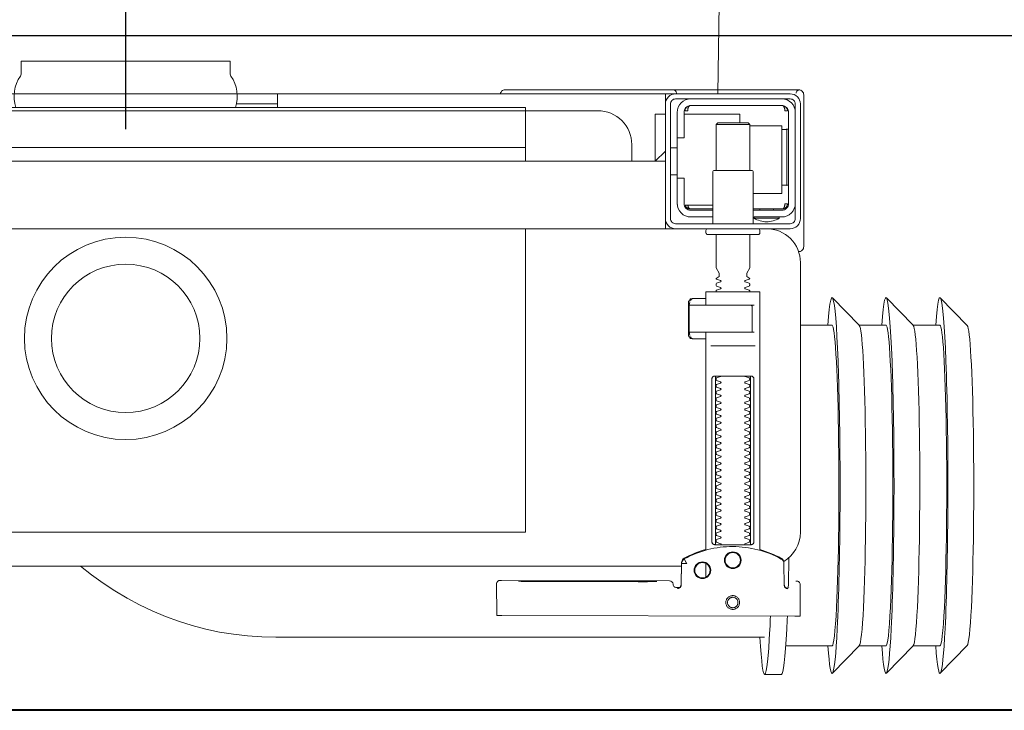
# Model space of a CAD drawing. Header units: metres. Extents: x 7408630 to 15602436, y 5561464 to 13303678.
# Tile 55 of 123: x 7413921 to 7413950, y 5563914 to 5563934. Entities that reach past the tile are written whole.
import ezdxf
from ezdxf.enums import TextEntityAlignment as Align

# ---------------------------------------------------------------- set-up
doc = ezdxf.new("R2010")
doc.units = ezdxf.units.M
doc.header["$MEASUREMENT"] = 0
for name, color, linetype, lineweight in [('!! 0_Opis_pom', 9, 'Continuous', 13), ('!! 1_OPIS POM NOWE', 140, 'Continuous', 5), ('!! 1_PROJ Sciany', 2, 'Continuous', 40), ('!! 2_wypos-sanitarne', 240, 'Continuous', 9), ('Granica', 112, 'Continuous', 80)]:
    doc.layers.add(name, color=color, linetype=linetype, lineweight=lineweight)
doc.layers.add('!! 1_zabudowa GK', color=33, linetype='Continuous')
doc.layers.add('!!_@ wypos sanit nd', color=7, linetype='Continuous', lineweight=0, plot=False)
doc.styles.add('ARIAL', font='tahoma.ttf')

# ---------------------------------------------------------------- blocks, each defined once
blk = doc.blocks.new('A$C324a30b8')
at = {"lineweight": 0}
for points in [[(-0.17832, -0.47832), (-0.17797, -0.23916), (-0.17727, -0.11958), (-0.17552, 0)], [(-0.17552, 0), (0.17552, 0)]]:
    blk.add_lwpolyline(points, dxfattribs=at)
at = {"layer": 'DEFPOINTS'}
blk.add_lwpolyline([(0, 0.01049), (0, -0.71083)], dxfattribs=at)
blk = doc.blocks.new('99400_TOP')
for points in [[(-0.24944, 0.17326), (-0.24147, 0.18145)], [(-0.24136, 0.17331), (-0.23341, 0.17331), (-0.22548, 0.18145)], [(-0.22538, 0.17331), (-0.21743, 0.17331), (-0.2095, 0.18145)], [(-0.18941, 0.18181), (-0.19441, 0.18181)], [(-0.19567, 0.17331), (-0.20939, 0.17331)], [(-0.18941, 0.17081), (-0.04454, 0.17081), (-0.04035, 0.17071), (-0.03616, 0.17042), (-0.032, 0.16993), (-0.02786, 0.16925), (-0.02376, 0.16837), (-0.0197, 0.16731), (-0.0157, 0.16606), (-0.01176, 0.16462), (-0.00789, 0.163), (-0.0041, 0.1612), (-0.0004, 0.15923), (0.0032, 0.15708), (0.00671, 0.15478), (0.0101, 0.1523), (0.01337, 0.14968)], [(-0.19839, 0.16455), (-0.11148, 0.16437)], [(-0.19593, 0.15629), (-0.19608, 0.15629), (-0.19638, 0.15629), (-0.19593, 0.1562), (-0.19577, 0.15614), (-0.19563, 0.15605), (-0.19551, 0.15594), (-0.1954, 0.15581), (-0.19532, 0.15567), (-0.19526, 0.15551), (-0.19523, 0.15535)], [(-0.16479, 0.14865), (-0.16466, 0.1552), (-0.16464, 0.15536), (-0.1646, 0.15551), (-0.16454, 0.15566), (-0.16445, 0.15579), (-0.16435, 0.15591), (-0.16422, 0.15601), (-0.16408, 0.15609), (-0.16394, 0.15614), (-0.16348, 0.15622), (-0.1638, 0.15623), (-0.16395, 0.15623)], [(-0.172, 0.15297), (-0.172, 0.14892)], [(-0.12195, 0.15427), (-0.15195, 0.15433)], [(-0.15195, 0.15423), (-0.12195, 0.15417)], [(0.16493, 0.14968), (-0.16477, 0.14968)], [(-0.172, 0.14497), (-0.172, 0.08036)], [(-0.1852, 0.14236), (-0.1852, 0.09436)], [(-0.1748, 0.09436), (-0.1748, 0.14236)], [(-0.11847, 0.04968), (-0.11847, 0.13968), (0.11153, 0.13968), (0.11153, 0.04968)], [(-0.17342, 0.08436), (-0.18658, 0.08436)], [(-0.172, 0.0823), (-0.17167, 0.08236), (-0.1682, 0.08236), (-0.16809, 0.08236), (-0.16798, 0.08234), (-0.16789, 0.08225), (-0.16779, 0.08224), (-0.16762, 0.08223), (-0.16752, 0.08223), (-0.16741, 0.08221), (-0.1673, 0.08214), (-0.16725, 0.082), (-0.16725, 0.08174), (-0.16711, 0.08172), (-0.16701, 0.08168), (-0.16693, 0.08162), (-0.16687, 0.08148), (-0.16687, 0.07124), (-0.16691, 0.07111), (-0.16701, 0.07103), (-0.16725, 0.07098), (-0.16725, 0.07071), (-0.16728, 0.07061), (-0.16735, 0.07054), (-0.16746, 0.0705), (-0.16762, 0.07049), (-0.16775, 0.07048), (-0.16789, 0.07046), (-0.16797, 0.07039), (-0.16807, 0.07036), (-0.1682, 0.07036), (-0.17167, 0.07036), (-0.172, 0.07041)], [(-0.16829, 0.08235), (-0.16772, 0.08221), (-0.16738, 0.08176)], [(-0.18633, 0.08036), (-0.17526, 0.08036), (-0.17367, 0.08036)], [(-0.16723, 0.08135), (-0.16714, 0.08082), (-0.16713, 0.08055)], [(-0.24944, 0.07835), (-0.24147, 0.07016)], [(-0.24136, 0.07831), (-0.23341, 0.07831), (-0.22548, 0.07016)], [(-0.22538, 0.07831), (-0.21743, 0.07831), (-0.2095, 0.07016)], [(-0.2, 0.07831), (-0.20939, 0.07831)], [(-0.18633, 0.07236), (-0.1855, 0.07236), (-0.18567, 0.07246), (-0.1857, 0.07256)], [(-0.16738, 0.07096), (-0.16772, 0.07051), (-0.16829, 0.07036)], [(-0.16713, 0.07216), (-0.16714, 0.0719), (-0.16723, 0.07137)], [(-0.20001, 0.05638), (-0.19987, 0.05642), (-0.19976, 0.05645), (-0.19962, 0.05647), (-0.19948, 0.05647)], [(-0.20099, 0.05497), (-0.20099, 0.00998)], [(-0.16, 0.04668), (-0.16, 0.04968), (0.16, 0.04968), (0.16, 0.04668)], [(-0.19478, 0.04378), (-0.186, 0.04378)], [(-0.192, 0.04418), (-0.192, 0.04378)], [(-0.188, 0.04418), (-0.188, 0.04378)], [(-0.174, 0.04378), (-0.16722, 0.04378)], [(-0.16, 0.03368), (-0.16, 0.04568)], [(-0.16664, 0.04268), (-0.16666, 0.04284), (-0.16669, 0.04295), (-0.16672, 0.04306), (-0.16675, 0.04316), (-0.16679, 0.04326), (-0.16683, 0.04337), (-0.16689, 0.04346), (-0.16694, 0.04355), (-0.16701, 0.04363), (-0.1671, 0.0437), (-0.16718, 0.04375), (-0.16728, 0.04378), (-0.16718, 0.04377), (-0.16708, 0.04376), (-0.16696, 0.04373), (-0.16686, 0.0437), (-0.16677, 0.04367), (-0.16666, 0.04362), (-0.16657, 0.04357), (-0.16646, 0.0435), (-0.16636, 0.04342), (-0.16627, 0.04334), (-0.16618, 0.04324), (-0.1661, 0.04314), (-0.16603, 0.04303), (-0.16597, 0.04292), (-0.16592, 0.0428), (-0.16588, 0.04268), (-0.174, 0.04268)], [(-0.185, 0.01918), (-0.1945, 0.01918), (-0.1945, 0.03918), (-0.186, 0.03918)], [(-0.19591, 0.03679), (-0.19602, 0.03679), (-0.19616, 0.03679), (-0.19632, 0.03679), (-0.1965, 0.03679)], [(-0.185, 0.03238), (-0.185, 0.01876), (-0.1845, 0.01826), (-0.1755, 0.01826), (-0.175, 0.01876), (-0.175, 0.03238)], [(-0.1615, 0.03368), (-0.1635, 0.03368)], [(0.16, 0.02668), (0.157, 0.02968), (0.16, 0.02968), (-0.16, 0.02968), (-0.157, 0.02968), (-0.16, 0.02668)], [(-0.157, 0.02968), (-0.157, 0.01568), (-0.16, 0.01568)], [(0.10602, 0.02968), (0.10602, 0.0256), (-0.11847, 0.0256)], [(-0.1615, 0.02568), (-0.1635, 0.02568)], [(-0.1965, 0.02017), (-0.19632, 0.02017), (-0.19616, 0.02017), (-0.19602, 0.02017), (-0.19591, 0.02017)], [(-0.175, 0.01876), (-0.185, 0.01876)], [(-0.182, 0.01826), (-0.182, 0.01568), (-0.1655, 0.01568)], [(-0.16636, 0.01353), (-0.16625, 0.01364), (-0.16618, 0.01371), (-0.16612, 0.01379), (-0.16606, 0.01388), (-0.166, 0.01398), (-0.16596, 0.01407), (-0.16592, 0.01417), (-0.16589, 0.01428), (-0.16586, 0.01438), (-0.16584, 0.01449), (-0.16583, 0.01459), (-0.16583, 0.01469), (-0.16593, 0.01468), (-0.16606, 0.01468), (-0.1663, 0.01468), (-0.1664, 0.01468), (-0.16651, 0.01468), (-0.16661, 0.01468), (-0.16661, 0.01458), (-0.16662, 0.01448), (-0.16663, 0.01438), (-0.16664, 0.01428), (-0.16665, 0.01418), (-0.16667, 0.01407), (-0.1667, 0.01397), (-0.16673, 0.01387), (-0.16676, 0.01377), (-0.1668, 0.01366), (-0.16685, 0.01356), (-0.1669, 0.01347), (-0.16697, 0.01338), (-0.16704, 0.01331), (-0.16712, 0.01325), (-0.16725, 0.01318), (-0.19475, 0.01318), (-0.19493, 0.01328), (-0.19501, 0.01336), (-0.19507, 0.01344), (-0.19513, 0.01353), (-0.19518, 0.01363), (-0.19522, 0.01372), (-0.19526, 0.01383), (-0.19529, 0.01393), (-0.19532, 0.01405), (-0.19534, 0.01415), (-0.19536, 0.01425), (-0.19537, 0.01435), (-0.19538, 0.01446), (-0.19538, 0.01458), (-0.19539, 0.01468), (-0.19617, 0.01467), (-0.19616, 0.01456), (-0.19615, 0.01446), (-0.19613, 0.01435), (-0.1961, 0.01425), (-0.19607, 0.01415), (-0.19603, 0.01405), (-0.19598, 0.01395), (-0.19592, 0.01386), (-0.19586, 0.01377), (-0.19579, 0.01369), (-0.19571, 0.01361), (-0.19563, 0.01353)], [(-0.03305, 0.00968), (-0.16, 0.00968), (-0.16, 0.01268)], [(-0.045, 0.00968), (-0.045, 0.01368)], [(-0.045, 0.01268), (-0.03283, 0.01268)]]:
    blk.add_lwpolyline(points)
for points in [[(-0.19989, 0.16454), (-0.19995, 0.15554, 0.009369), (-0.19993, 0.15511), (-0.19991, 0.15494), (-0.19986, 0.15477), (-0.19978, 0.15461), (-0.19968, 0.15447), (-0.19955, 0.15435), (-0.1994, 0.15426), (-0.19924, 0.15419), (-0.19907, 0.15415), (-0.19895, 0.15414), (-0.1988, 0.15414)], [(-0.16412, 0.15607), (-0.16324, 0.15607), (-0.16303, 0.15604), (-0.16282, 0.15598), (-0.16264, 0.15587), (-0.16249, 0.15572), (-0.16236, 0.15555), (-0.16228, 0.15535), (-0.16224, 0.15515, 0.002299), (-0.16224, 0.15503, 0.40455), (-0.16124, 0.15406), (-0.11145, 0.15396), (-0.11127, 0.15396), (-0.11111, 0.15396), (-0.11099, 0.15396), (-0.11083, 0.15397), (-0.11065, 0.15401), (-0.11048, 0.15408), (-0.11033, 0.15418), (-0.1102, 0.1543), (-0.11009, 0.15445), (-0.11001, 0.15461), (-0.10996, 0.15479), (-0.10995, 0.15497), (-0.10997, 0.16396), (-0.10998, 0.16435)], [(-0.19623, 0.15644), (-0.19587, 0.15638), (-0.19555, 0.15617), (-0.19533, 0.15585), (-0.19523, 0.1555), (-0.19513, 0.14894), (-0.19513, 0.14888, 0.265347), (-0.19435, 0.14762, 0.125711), (-0.17997, 0.14391, 0.125711), (-0.16558, 0.14756, 0.26954), (-0.16479, 0.14885), (-0.16467, 0.1554), (-0.16464, 0.15562), (-0.16456, 0.15583), (-0.16444, 0.15601), (-0.16428, 0.15617), (-0.16409, 0.15628), (-0.16388, 0.15635), (-0.16368, 0.15638)], [(-0.15993, 0.04968), (-0.17248, 0.04968, 0.405519), (-0.172, 0.05018), (-0.172, 0.05088, 0.414214), (-0.1725, 0.05138), (-0.1875, 0.05138, 0.414214), (-0.188, 0.05088), (-0.188, 0.05018, 0.405519), (-0.18751, 0.04968), (-0.19, 0.04968, -0.414214), (-0.2, 0.05968), (-0.2, 0.13968, -0.266001), (-0.19506, 0.1483)], [(-0.19512, 0.14869), (-0.19511, 0.1485), (-0.19509, 0.1484), (-0.19506, 0.1483), (-0.19503, 0.1482), (-0.19498, 0.1481), (-0.19493, 0.148), (-0.19488, 0.14791), (-0.19482, 0.14782), (-0.19475, 0.14774), (-0.19467, 0.14766), (-0.1946, 0.14759), (-0.19451, 0.14753), (-0.19443, 0.14747), (-0.19434, 0.14742), (-0.19358, 0.14701), (-0.19281, 0.14663), (-0.19203, 0.14628), (-0.19124, 0.14594), (-0.19044, 0.14563), (-0.18964, 0.14534), (-0.18882, 0.14507), (-0.188, 0.14483), (-0.188, 0.06856, 0.414214), (-0.1878, 0.06836), (-0.17545, 0.06836), (-0.1722, 0.06836, 0.414214), (-0.172, 0.06856), (-0.172, 0.07236)], [(-0.172, 0.14478), (-0.17117, 0.14502), (-0.17034, 0.14528), (-0.16952, 0.14557), (-0.16871, 0.14588), (-0.16791, 0.14622), (-0.16712, 0.14657), (-0.16635, 0.14695), (-0.16558, 0.14736), (-0.16557, 0.14736, 0.269546), (-0.16479, 0.14865)], [(-0.18353, 0.09336, 0.182836), (-0.18364, 0.09345), (-0.18485, 0.09386, 0.050055), (-0.185, 0.09412), (-0.185, 0.0944, 0.050055), (-0.18485, 0.09466), (-0.18364, 0.09507, 0.719897), (-0.18364, 0.09545), (-0.18485, 0.09586, 0.050055), (-0.185, 0.09612), (-0.185, 0.0964, 0.050055), (-0.18485, 0.09666), (-0.18364, 0.09707, 0.719897), (-0.18364, 0.09745), (-0.18485, 0.09786, 0.050055), (-0.185, 0.09812), (-0.185, 0.0984, 0.050055), (-0.18485, 0.09866), (-0.18364, 0.09907, 0.719897), (-0.18364, 0.09945), (-0.18485, 0.09986, 0.050055), (-0.185, 0.10012), (-0.185, 0.1004, 0.050055), (-0.18485, 0.10066), (-0.18364, 0.10107, 0.719897), (-0.18364, 0.10145), (-0.18485, 0.10186, 0.050055), (-0.185, 0.10212), (-0.185, 0.1024, 0.050055), (-0.18485, 0.10266), (-0.18364, 0.10307, 0.719897), (-0.18364, 0.10345), (-0.18485, 0.10386, 0.050055), (-0.185, 0.10412), (-0.185, 0.1044, 0.050055), (-0.18485, 0.10466), (-0.18364, 0.10507, 0.719897), (-0.18364, 0.10545), (-0.18485, 0.10586, 0.050055), (-0.185, 0.10612), (-0.185, 0.1064, 0.050055), (-0.18485, 0.10666), (-0.18364, 0.10707, 0.719897), (-0.18364, 0.10745), (-0.18485, 0.10786, 0.050055), (-0.185, 0.10812), (-0.185, 0.1084, 0.050055), (-0.18485, 0.10866), (-0.18364, 0.10907, 0.719897), (-0.18364, 0.10945), (-0.18485, 0.10986, 0.050055), (-0.185, 0.11012), (-0.185, 0.1104, 0.050055), (-0.18485, 0.11066), (-0.18364, 0.11107, 0.719897), (-0.18364, 0.11145), (-0.18485, 0.11186, 0.050055), (-0.185, 0.11212), (-0.185, 0.1124, 0.050055), (-0.18485, 0.11266), (-0.18364, 0.11307, 0.719897), (-0.18364, 0.11345), (-0.18485, 0.11386, 0.050055), (-0.185, 0.11412), (-0.185, 0.1144, 0.050055), (-0.18485, 0.11466), (-0.18364, 0.11507, 0.719897), (-0.18364, 0.11545), (-0.18485, 0.11586, 0.050055), (-0.185, 0.11612), (-0.185, 0.1164, 0.050055), (-0.18485, 0.11666), (-0.18364, 0.11707, 0.719897), (-0.18364, 0.11745), (-0.18485, 0.11786, 0.050055), (-0.185, 0.11812), (-0.185, 0.1184, 0.050055), (-0.18485, 0.11866), (-0.18364, 0.11907, 0.719897), (-0.18364, 0.11945), (-0.18485, 0.11986, 0.050055), (-0.185, 0.12012), (-0.185, 0.1204, 0.050055), (-0.18485, 0.12066), (-0.18364, 0.12107, 0.719897), (-0.18364, 0.12145), (-0.18485, 0.12186, 0.050055), (-0.185, 0.12212), (-0.185, 0.1224, 0.050055), (-0.18485, 0.12266), (-0.18364, 0.12307, 0.719897), (-0.18364, 0.12345), (-0.18485, 0.12386, 0.050055), (-0.185, 0.12412), (-0.185, 0.1244, 0.050055), (-0.18485, 0.12466), (-0.18364, 0.12507, 0.719897), (-0.18364, 0.12545), (-0.18485, 0.12586, 0.050055), (-0.185, 0.12612), (-0.185, 0.1264, 0.050055), (-0.18485, 0.12666), (-0.18364, 0.12707, 0.719897), (-0.18364, 0.12745), (-0.18485, 0.12786, 0.050055), (-0.185, 0.12812), (-0.185, 0.1284, 0.050055), (-0.18485, 0.12866), (-0.18364, 0.12907, 0.719897), (-0.18364, 0.12945), (-0.18485, 0.12986, 0.050055), (-0.185, 0.13012), (-0.185, 0.1304, 0.050055), (-0.18485, 0.13066), (-0.18364, 0.13107, 0.719897), (-0.18364, 0.13145), (-0.18485, 0.13186, 0.050055), (-0.185, 0.13212), (-0.185, 0.1324, 0.050055), (-0.18485, 0.13266), (-0.18364, 0.13307, 0.719897), (-0.18364, 0.13345), (-0.18485, 0.13386, 0.050055), (-0.185, 0.13412), (-0.185, 0.1344, 0.050055), (-0.18485, 0.13466), (-0.18364, 0.13507, 0.719897), (-0.18364, 0.13545), (-0.18485, 0.13586, 0.050055), (-0.185, 0.13612), (-0.185, 0.1364, 0.050055), (-0.18485, 0.13666), (-0.18364, 0.13707, 0.719897), (-0.18364, 0.13745), (-0.18485, 0.13786, 0.050055), (-0.185, 0.13812), (-0.185, 0.1384, 0.050055), (-0.18485, 0.13866), (-0.18364, 0.13907, 0.719897), (-0.18364, 0.13945), (-0.18485, 0.13986, 0.050055), (-0.185, 0.14012), (-0.185, 0.1404, 0.050055), (-0.18485, 0.14066), (-0.18364, 0.14107, 0.719897), (-0.18364, 0.14145), (-0.18485, 0.14186, 0.050055), (-0.185, 0.14212), (-0.185, 0.1424, 0.050055), (-0.18485, 0.14266), (-0.18364, 0.14307, 0.474594), (-0.18353, 0.14336)], [(-0.17647, 0.14336, 0.474594), (-0.17636, 0.14307), (-0.17514, 0.14266, 0.050055), (-0.175, 0.1424), (-0.175, 0.14212, 0.050055), (-0.17514, 0.14186), (-0.17636, 0.14145, 0.719897), (-0.17636, 0.14107), (-0.17514, 0.14066, 0.050055), (-0.175, 0.1404), (-0.175, 0.14012, 0.050055), (-0.17514, 0.13986), (-0.17636, 0.13945, 0.719897), (-0.17636, 0.13907), (-0.17514, 0.13866, 0.050055), (-0.175, 0.1384), (-0.175, 0.13812, 0.050055), (-0.17514, 0.13786), (-0.17636, 0.13745, 0.719897), (-0.17636, 0.13707), (-0.17514, 0.13666, 0.050055), (-0.175, 0.1364), (-0.175, 0.13612, 0.050055), (-0.17514, 0.13586), (-0.17636, 0.13545, 0.719897), (-0.17636, 0.13507), (-0.17514, 0.13466, 0.050055), (-0.175, 0.1344), (-0.175, 0.13412, 0.050055), (-0.17514, 0.13386), (-0.17636, 0.13345, 0.719897), (-0.17636, 0.13307), (-0.17514, 0.13266, 0.050055), (-0.175, 0.1324), (-0.175, 0.13212, 0.050055), (-0.17514, 0.13186), (-0.17636, 0.13145, 0.719897), (-0.17636, 0.13107), (-0.17514, 0.13066, 0.050055), (-0.175, 0.1304), (-0.175, 0.13012, 0.050055), (-0.17514, 0.12986), (-0.17636, 0.12945, 0.719897), (-0.17636, 0.12907), (-0.17514, 0.12866, 0.050055), (-0.175, 0.1284), (-0.175, 0.12812, 0.050055), (-0.17514, 0.12786), (-0.17636, 0.12745, 0.719897), (-0.17636, 0.12707), (-0.17514, 0.12666, 0.050055), (-0.175, 0.1264), (-0.175, 0.12612, 0.050055), (-0.17514, 0.12586), (-0.17636, 0.12545, 0.719897), (-0.17636, 0.12507), (-0.17514, 0.12466, 0.050055), (-0.175, 0.1244), (-0.175, 0.12412, 0.050055), (-0.17514, 0.12386), (-0.17636, 0.12345, 0.719897), (-0.17636, 0.12307), (-0.17514, 0.12266, 0.050055), (-0.175, 0.1224), (-0.175, 0.12212, 0.050055), (-0.17514, 0.12186), (-0.17636, 0.12145, 0.719897), (-0.17636, 0.12107), (-0.17514, 0.12066, 0.050055), (-0.175, 0.1204), (-0.175, 0.12012, 0.050055), (-0.17514, 0.11986), (-0.17636, 0.11945, 0.719897), (-0.17636, 0.11907), (-0.17514, 0.11866, 0.050055), (-0.175, 0.1184), (-0.175, 0.11812, 0.050055), (-0.17514, 0.11786), (-0.17636, 0.11745, 0.719897), (-0.17636, 0.11707), (-0.17514, 0.11666, 0.050055), (-0.175, 0.1164), (-0.175, 0.11612, 0.050055), (-0.17514, 0.11586), (-0.17636, 0.11545, 0.719897), (-0.17636, 0.11507), (-0.17514, 0.11466, 0.050055), (-0.175, 0.1144), (-0.175, 0.11412, 0.050055), (-0.17514, 0.11386), (-0.17636, 0.11345, 0.719897), (-0.17636, 0.11307), (-0.17514, 0.11266, 0.050055), (-0.175, 0.1124), (-0.175, 0.11212, 0.050055), (-0.17514, 0.11186), (-0.17636, 0.11145, 0.719897), (-0.17636, 0.11107), (-0.17514, 0.11066, 0.050055), (-0.175, 0.1104), (-0.175, 0.11012, 0.050055), (-0.17514, 0.10986), (-0.17636, 0.10945, 0.719897), (-0.17636, 0.10907), (-0.17514, 0.10866, 0.050055), (-0.175, 0.1084), (-0.175, 0.10812, 0.050055), (-0.17514, 0.10786), (-0.17636, 0.10745, 0.719897), (-0.17636, 0.10707), (-0.17514, 0.10666, 0.050055), (-0.175, 0.1064), (-0.175, 0.10612, 0.050055), (-0.17514, 0.10586), (-0.17636, 0.10545, 0.719897), (-0.17636, 0.10507), (-0.17514, 0.10466, 0.050055), (-0.175, 0.1044), (-0.175, 0.10412, 0.050055), (-0.17514, 0.10386), (-0.17636, 0.10345, 0.719897), (-0.17636, 0.10307), (-0.17514, 0.10266, 0.050055), (-0.175, 0.1024), (-0.175, 0.10212, 0.050055), (-0.17514, 0.10186), (-0.17636, 0.10145, 0.719897), (-0.17636, 0.10107), (-0.17514, 0.10066, 0.050055), (-0.175, 0.1004), (-0.175, 0.10012, 0.050055), (-0.17514, 0.09986), (-0.17636, 0.09945, 0.719897), (-0.17636, 0.09907), (-0.17514, 0.09866, 0.050055), (-0.175, 0.0984), (-0.175, 0.09812, 0.050055), (-0.17514, 0.09786), (-0.17636, 0.09745, 0.719897), (-0.17636, 0.09707), (-0.17514, 0.09666, 0.050055), (-0.175, 0.0964), (-0.175, 0.09612, 0.050055), (-0.17514, 0.09586), (-0.17636, 0.09545, 0.719897), (-0.17636, 0.09507), (-0.17514, 0.09466, 0.050055), (-0.175, 0.0944), (-0.175, 0.09412, 0.050055), (-0.17514, 0.09386), (-0.17636, 0.09345, 0.182836), (-0.17647, 0.09336)], [(-0.1857, 0.08016), (-0.1857, 0.07256), (-0.1857, 0.08016), (-0.18567, 0.08026), (-0.18559, 0.08034), (-0.17695, 0.08036), (-0.16725, 0.08036, -0.414214), (-0.16705, 0.08016), (-0.16705, 0.07256, -0.414214), (-0.16725, 0.07236), (-0.18543, 0.07236), (-0.18553, 0.0724), (-0.18559, 0.07256)], [(-0.185, 0.06836), (-0.185, 0.06812, -0.050055), (-0.18485, 0.06786), (-0.18364, 0.06745, -0.719897), (-0.18364, 0.06707), (-0.18485, 0.06666, -0.050055), (-0.185, 0.0664), (-0.185, 0.06612, -0.050055), (-0.18485, 0.06586), (-0.18364, 0.06545, -0.719897), (-0.18364, 0.06507), (-0.18485, 0.06466, -0.050055), (-0.185, 0.0644), (-0.1841, 0.06388), (-0.1841, 0.06282), (-0.185, 0.06126), (-0.185, 0.05138)], [(-0.175, 0.06836), (-0.175, 0.06812, 0.050055), (-0.17514, 0.06786), (-0.17636, 0.06745, 0.719897), (-0.17636, 0.06707), (-0.17514, 0.06666, 0.050055), (-0.175, 0.0664), (-0.175, 0.06612, 0.050055), (-0.17514, 0.06586), (-0.17636, 0.06545, 0.719897), (-0.17636, 0.06507), (-0.17514, 0.06466, 0.050055), (-0.175, 0.0644), (-0.1759, 0.06388), (-0.1759, 0.06282), (-0.175, 0.06126), (-0.175, 0.05138)], [(-0.20011, 0.05634, 0.091301), (-0.20055, 0.05604, 0.198909), (-0.20099, 0.05497)], [(-0.19944, 0.0564, 0.170835), (-0.20011, 0.05634)], [(-0.18625, 0.04656, 0.119096), (-0.19, 0.04764, 0.119096), (-0.19375, 0.04656)], [(-0.186, 0.04818), (-0.186, 0.03288, 0.414214), (-0.1855, 0.03238), (-0.1745, 0.03238, 0.414214), (-0.174, 0.03288), (-0.174, 0.04818)], [(-0.1985, 0.04218, -0.414214), (-0.1945, 0.04618), (-0.18625, 0.04618), (-0.18625, 0.04656), (-0.19375, 0.04656), (-0.19375, 0.04618)], [(-0.186, 0.04418), (-0.1945, 0.04418, 0.414214), (-0.1965, 0.04218), (-0.1965, 0.01518, 0.414214), (-0.1945, 0.01318), (-0.1675, 0.01318, 0.414214), (-0.1655, 0.01518), (-0.1655, 0.02268), (-0.1635, 0.02268), (-0.1635, 0.04218)], [(-0.174, 0.04618), (-0.1675, 0.04618, -0.414214), (-0.1635, 0.04218), (-0.16353, 0.04268)], [(-0.1635, 0.03468), (-0.1655, 0.03468), (-0.1655, 0.04218, 0.414214), (-0.1675, 0.04418), (-0.174, 0.04418)], [(-0.1945, 0.02025), (-0.19515, 0.02024), (-0.19542, 0.02024), (-0.1956, 0.02024), (-0.19567, 0.02024, 0.116465), (-0.19589, 0.02018), (-0.19601, 0.02013), (-0.19601, 0.03683), (-0.19589, 0.03678, 0.116465), (-0.19567, 0.03672), (-0.19542, 0.03672), (-0.19515, 0.03672), (-0.1945, 0.03671)], [(-0.15, 0.02968), (-0.15, 0.02468, 0.414214), (-0.14, 0.01468), (-0.11847, 0.01468), (-0.11847, 0.02968)], [(-0.1675, 0.01118, 0.414214), (-0.1635, 0.01518), (-0.1635, 0.02268)], [(-0.1985, 0.01518, 0.414214), (-0.1945, 0.01118)], [(-0.04, 0.01368), (-0.03255, 0.01368, 0.236962), (-0.03118, 0.00443, -0.154353), (-0.031, 0.00386), (-0.031, 0), (0.031, 0), (0.031, 0.00386, -0.154353), (0.03118, 0.00443, 0.236962), (0.03256, 0.01368), (0.04, 0.01368)], [(-0.20099, 0.00998, 0.198909), (-0.20055, 0.00892, 0.091301), (-0.20011, 0.00862)], [(-0.16237, 0.00849), (-0.16249, 0.00849), (-0.16269, 0.00849), (-0.16294, 0.00849), (-0.16323, 0.00849), (-0.16357, 0.00849), (-0.16393, 0.00849), (-0.16428, 0.00849), (-0.19771, 0.00849), (-0.19841, 0.00849), (-0.19903, 0.00849), (-0.19948, 0.00849), (-0.19961, 0.00849), (-0.19973, 0.00851), (-0.19984, 0.00853), (-0.20003, 0.00859, 0.517033), (-0.1987, 0.00952)], [(-0.1633, 0.00948, 0.412536), (-0.1623, 0.00848), (-0.1125, 0.00848), (-0.11221, 0.00851), (-0.11193, 0.0086), (-0.11168, 0.00873), (-0.11145, 0.00892), (-0.11126, 0.00914), (-0.11112, 0.0094), (-0.11104, 0.00968)]]:
    blk.add_lwpolyline(points, format="xyb")
for points in [[(-0.17994, 0.16256), (-0.17974, 0.16255), (-0.17954, 0.16252), (-0.17934, 0.16247), (-0.17915, 0.1624), (-0.17897, 0.16231), (-0.1788, 0.16221), (-0.17864, 0.16209), (-0.17849, 0.16196), (-0.17836, 0.16181), (-0.17824, 0.16165), (-0.17813, 0.16147), (-0.17805, 0.16129), (-0.17798, 0.1611), (-0.17793, 0.16091), (-0.1779, 0.16071), (-0.17789, 0.16051), (-0.1779, 0.16031), (-0.17793, 0.16011), (-0.17798, 0.15991), (-0.17805, 0.15972), (-0.17814, 0.15954), (-0.17824, 0.15937), (-0.17836, 0.15921), (-0.1785, 0.15906), (-0.17865, 0.15893), (-0.17881, 0.15881), (-0.17898, 0.1587), (-0.17916, 0.15862), (-0.17935, 0.15855), (-0.17955, 0.1585), (-0.17975, 0.15847), (-0.17995, 0.15846), (-0.18015, 0.15847), (-0.18035, 0.1585), (-0.18054, 0.15855), (-0.18073, 0.15862), (-0.18091, 0.15871), (-0.18108, 0.15881), (-0.18124, 0.15893), (-0.18139, 0.15907), (-0.18153, 0.15922), (-0.18165, 0.15938), (-0.18175, 0.15955), (-0.18184, 0.15973), (-0.1819, 0.15992), (-0.18195, 0.16012), (-0.18198, 0.16031), (-0.18199, 0.16052), (-0.18198, 0.16072), (-0.18195, 0.16091), (-0.1819, 0.16111), (-0.18183, 0.1613), (-0.18175, 0.16148), (-0.18164, 0.16165), (-0.18152, 0.16181), (-0.18139, 0.16196), (-0.18124, 0.1621), (-0.18108, 0.16222), (-0.1809, 0.16232), (-0.18072, 0.1624), (-0.18053, 0.16247), (-0.18034, 0.16252), (-0.18014, 0.16255)], [(-0.17994, 0.16205), (-0.17979, 0.16205), (-0.17964, 0.16202), (-0.17949, 0.16199), (-0.17935, 0.16194), (-0.17921, 0.16187), (-0.17908, 0.16179), (-0.17896, 0.1617), (-0.17884, 0.1616), (-0.17874, 0.16149), (-0.17865, 0.16136), (-0.17857, 0.16123), (-0.17851, 0.1611), (-0.17846, 0.16095), (-0.17842, 0.1608), (-0.1784, 0.16065), (-0.17839, 0.1605), (-0.1784, 0.16035), (-0.17842, 0.1602), (-0.17846, 0.16005), (-0.17851, 0.15991), (-0.17858, 0.15977), (-0.17866, 0.15964), (-0.17875, 0.15952), (-0.17885, 0.15941), (-0.17896, 0.1593), (-0.17908, 0.15921), (-0.17921, 0.15914), (-0.17935, 0.15907), (-0.1795, 0.15902), (-0.17964, 0.15898), (-0.17979, 0.15896), (-0.17995, 0.15895), (-0.1801, 0.15896), (-0.18025, 0.15899), (-0.18039, 0.15902), (-0.18054, 0.15907), (-0.18067, 0.15914), (-0.18081, 0.15922), (-0.18093, 0.15931), (-0.18104, 0.15941), (-0.18114, 0.15952), (-0.18123, 0.15965), (-0.18131, 0.15978), (-0.18138, 0.15991), (-0.18143, 0.16006), (-0.18146, 0.16021), (-0.18148, 0.16036), (-0.18149, 0.16051), (-0.18148, 0.16066), (-0.18146, 0.16081), (-0.18142, 0.16096), (-0.18137, 0.1611), (-0.18131, 0.16124), (-0.18123, 0.16137), (-0.18114, 0.16149), (-0.18104, 0.1616), (-0.18092, 0.1617), (-0.1808, 0.1618), (-0.18067, 0.16187), (-0.18053, 0.16194), (-0.18039, 0.16199), (-0.18024, 0.16203), (-0.18009, 0.16205)], [(-0.17471, 0.14336), (-0.17462, 0.14336), (-0.17454, 0.14335), (-0.17445, 0.14333), (-0.17436, 0.14331), (-0.17428, 0.14327), (-0.1742, 0.14323), (-0.17413, 0.14318), (-0.17406, 0.14313), (-0.174, 0.14306), (-0.17394, 0.14299), (-0.17389, 0.1429), (-0.17384, 0.1428), (-0.1738, 0.1427), (-0.17378, 0.14259), (-0.17376, 0.14247), (-0.17375, 0.14236), (-0.17375, 0.09436), (-0.17376, 0.09424), (-0.17378, 0.09413), (-0.1738, 0.09402), (-0.17384, 0.09391), (-0.17389, 0.09382), (-0.17394, 0.09373), (-0.174, 0.09366), (-0.17406, 0.09359), (-0.17413, 0.09353), (-0.1742, 0.09349), (-0.17428, 0.09344), (-0.17436, 0.09341), (-0.17445, 0.09339), (-0.17454, 0.09337), (-0.17462, 0.09336), (-0.17471, 0.09336), (-0.18529, 0.09336), (-0.18538, 0.09336), (-0.18546, 0.09337), (-0.18555, 0.09339), (-0.18564, 0.09341), (-0.18572, 0.09344), (-0.1858, 0.09349), (-0.18587, 0.09353), (-0.18594, 0.09359), (-0.186, 0.09366), (-0.18606, 0.09373), (-0.18611, 0.09382), (-0.18616, 0.09391), (-0.1862, 0.09402), (-0.18622, 0.09413), (-0.18624, 0.09424), (-0.18624, 0.09436), (-0.18624, 0.14236), (-0.18624, 0.14247), (-0.18622, 0.14259), (-0.1862, 0.1427), (-0.18616, 0.1428), (-0.18611, 0.1429), (-0.18606, 0.14299), (-0.186, 0.14306), (-0.18594, 0.14313), (-0.18587, 0.14318), (-0.1858, 0.14323), (-0.18572, 0.14327), (-0.18564, 0.14331), (-0.18555, 0.14333), (-0.18546, 0.14335), (-0.18538, 0.14336), (-0.18529, 0.14336)], [(-0.19467, 0.04378), (-0.19466, 0.04378), (-0.19466, 0.04378), (-0.19466, 0.04378), (-0.19466, 0.04378), (-0.19466, 0.04378), (-0.19466, 0.04378), (-0.19466, 0.04378), (-0.19466, 0.04378), (-0.19466, 0.04378), (-0.19466, 0.04378), (-0.19466, 0.04378), (-0.19466, 0.04378), (-0.19466, 0.04378), (-0.19466, 0.04378), (-0.19466, 0.04378), (-0.19466, 0.04378), (-0.19467, 0.04378), (-0.19467, 0.04378), (-0.19467, 0.04378), (-0.19467, 0.04378), (-0.19468, 0.04378), (-0.19468, 0.04378), (-0.19469, 0.04378), (-0.1947, 0.04378), (-0.1947, 0.04378), (-0.19471, 0.04378), (-0.19471, 0.04378), (-0.19471, 0.04378), (-0.19471, 0.04378), (-0.19472, 0.04378), (-0.19472, 0.04378), (-0.19472, 0.04377), (-0.19472, 0.04377), (-0.19473, 0.04377), (-0.19473, 0.04377), (-0.19473, 0.04377), (-0.19473, 0.04377), (-0.19473, 0.04377), (-0.19473, 0.04377), (-0.19474, 0.04377), (-0.19474, 0.04377), (-0.19474, 0.04377), (-0.19474, 0.04377), (-0.19474, 0.04377), (-0.19475, 0.04377), (-0.19475, 0.04377), (-0.19475, 0.04377), (-0.19475, 0.04377), (-0.19476, 0.04377), (-0.19476, 0.04377), (-0.19476, 0.04377), (-0.19477, 0.04376), (-0.19477, 0.04376), (-0.19477, 0.04376), (-0.19478, 0.04376), (-0.19479, 0.04376), (-0.19479, 0.04376), (-0.1948, 0.04375), (-0.19481, 0.04375), (-0.19481, 0.04375), (-0.19482, 0.04374), (-0.19483, 0.04374), (-0.19483, 0.04374), (-0.19484, 0.04373), (-0.19485, 0.04373), (-0.19485, 0.04373), (-0.19486, 0.04372), (-0.19487, 0.04372), (-0.19488, 0.04371), (-0.19488, 0.04371), (-0.19489, 0.0437), (-0.1949, 0.0437), (-0.1949, 0.04369), (-0.19491, 0.04369), (-0.19492, 0.04368), (-0.19493, 0.04368), (-0.19493, 0.04367), (-0.19494, 0.04367), (-0.19495, 0.04366), (-0.19495, 0.04366), (-0.19496, 0.04365), (-0.19497, 0.04364), (-0.19497, 0.04364), (-0.19498, 0.04363), (-0.19499, 0.04362), (-0.19499, 0.04362), (-0.195, 0.04361), (-0.19501, 0.0436), (-0.19501, 0.04359), (-0.19502, 0.04359), (-0.19503, 0.04358), (-0.19503, 0.04357), (-0.19504, 0.04356), (-0.19504, 0.04356), (-0.19505, 0.04355), (-0.19506, 0.04354), (-0.19506, 0.04353), (-0.19507, 0.04352), (-0.19508, 0.04351), (-0.19508, 0.0435), (-0.19509, 0.04349), (-0.19509, 0.04349), (-0.1951, 0.04348), (-0.19511, 0.04347), (-0.19511, 0.04346), (-0.19512, 0.04345), (-0.19512, 0.04344), (-0.19513, 0.04343), (-0.19513, 0.04342), (-0.19514, 0.04341), (-0.19515, 0.0434), (-0.19515, 0.04339), (-0.19516, 0.04338), (-0.19516, 0.04337), (-0.19517, 0.04336), (-0.19517, 0.04334), (-0.19518, 0.04333), (-0.19518, 0.04332), (-0.19519, 0.04331), (-0.19519, 0.0433), (-0.1952, 0.04329), (-0.1952, 0.04328), (-0.19521, 0.04327), (-0.19521, 0.04325), (-0.19522, 0.04324), (-0.19522, 0.04323), (-0.19523, 0.04322), (-0.19523, 0.04321), (-0.19524, 0.04319), (-0.19524, 0.04318), (-0.19525, 0.04317), (-0.19525, 0.04316), (-0.19526, 0.04313), (-0.19527, 0.04311), (-0.19527, 0.04308), (-0.19528, 0.04306), (-0.19529, 0.04303), (-0.1953, 0.043), (-0.1953, 0.04298), (-0.19531, 0.04295), (-0.19532, 0.04292), (-0.19532, 0.0429), (-0.19533, 0.04287), (-0.19533, 0.04285), (-0.19534, 0.04282), (-0.19534, 0.04279), (-0.19535, 0.04277), (-0.19535, 0.04274), (-0.19536, 0.04271), (-0.19536, 0.04269), (-0.19536, 0.04266), (-0.19537, 0.04263), (-0.19537, 0.04261), (-0.19537, 0.04258), (-0.19537, 0.04257), (-0.19537, 0.04256), (-0.19537, 0.04255), (-0.19537, 0.04255), (-0.19537, 0.04254), (-0.19538, 0.04253), (-0.19538, 0.04253), (-0.19538, 0.04252), (-0.19538, 0.04252), (-0.19538, 0.04251), (-0.19538, 0.04251), (-0.19538, 0.0425), (-0.19538, 0.04249), (-0.19538, 0.04249), (-0.19538, 0.04248), (-0.19538, 0.04248), (-0.19538, 0.04248), (-0.19538, 0.04247), (-0.19538, 0.04247), (-0.19538, 0.04246), (-0.19538, 0.04246), (-0.19538, 0.04246), (-0.19538, 0.04245), (-0.19538, 0.04245), (-0.19538, 0.04245), (-0.19538, 0.04244), (-0.19538, 0.04244), (-0.19538, 0.04244), (-0.19538, 0.04244), (-0.19538, 0.04243), (-0.19538, 0.04243), (-0.19538, 0.04243), (-0.19538, 0.04242), (-0.19538, 0.04242), (-0.19538, 0.04241), (-0.19538, 0.04241), (-0.19538, 0.0424), (-0.19538, 0.0424), (-0.19538, 0.04239), (-0.19538, 0.04239), (-0.19538, 0.04239), (-0.19538, 0.04238), (-0.19538, 0.04238), (-0.19538, 0.04237), (-0.19538, 0.04237), (-0.19538, 0.04236), (-0.19538, 0.04236), (-0.19538, 0.04235), (-0.19538, 0.04235), (-0.19538, 0.04234), (-0.19538, 0.04234), (-0.19538, 0.04234), (-0.19538, 0.04233), (-0.19538, 0.04232), (-0.19538, 0.04232), (-0.19538, 0.04231), (-0.19538, 0.04231), (-0.19538, 0.04231), (-0.19538, 0.0423), (-0.19538, 0.0423), (-0.19538, 0.04229), (-0.19538, 0.04229), (-0.19538, 0.04229), (-0.19538, 0.04229), (-0.19538, 0.04228), (-0.19538, 0.04228), (-0.19538, 0.04228), (-0.19538, 0.04228), (-0.19539, 0.04228), (-0.19539, 0.04228), (-0.19539, 0.04228), (-0.19539, 0.04227), (-0.19539, 0.04227), (-0.1954, 0.04227), (-0.1954, 0.04227), (-0.1954, 0.04227), (-0.1954, 0.04227), (-0.19541, 0.04227), (-0.19541, 0.04227), (-0.19542, 0.04227), (-0.19542, 0.04227), (-0.19543, 0.04228), (-0.19544, 0.04228), (-0.19545, 0.04228), (-0.19545, 0.04228), (-0.19546, 0.04228), (-0.19546, 0.04228), (-0.19546, 0.04228), (-0.19547, 0.04228), (-0.19548, 0.04228), (-0.19549, 0.04228), (-0.19549, 0.04228), (-0.1955, 0.04228), (-0.19551, 0.04228), (-0.19552, 0.04228), (-0.19553, 0.04228), (-0.19554, 0.04228), (-0.19555, 0.04228), (-0.19556, 0.04228), (-0.19557, 0.04228), (-0.19558, 0.04228), (-0.19559, 0.04228), (-0.19561, 0.04228), (-0.19563, 0.04228), (-0.19565, 0.04228), (-0.19568, 0.04228), (-0.1957, 0.04228), (-0.19574, 0.04228), (-0.19576, 0.04228), (-0.19578, 0.04228), (-0.19595, 0.04228), (-0.19596, 0.04228), (-0.19598, 0.04228), (-0.19599, 0.04228), (-0.196, 0.04228), (-0.19602, 0.04228), (-0.19603, 0.04228), (-0.19604, 0.04228), (-0.19605, 0.04228), (-0.19606, 0.04228), (-0.19607, 0.04228), (-0.19608, 0.04228), (-0.19609, 0.04228), (-0.1961, 0.04228), (-0.19611, 0.04228), (-0.19612, 0.04228), (-0.19613, 0.04229), (-0.19613, 0.04229), (-0.19614, 0.04229), (-0.19614, 0.04229), (-0.19615, 0.04229), (-0.19615, 0.04229), (-0.19615, 0.04229), (-0.19615, 0.04229), (-0.19616, 0.04229), (-0.19616, 0.04229), (-0.19616, 0.04228), (-0.19616, 0.04228), (-0.19616, 0.04228), (-0.19616, 0.04228), (-0.19616, 0.04228), (-0.19616, 0.04228), (-0.19616, 0.04227), (-0.19616, 0.04227), (-0.19616, 0.04227), (-0.19617, 0.04227), (-0.19617, 0.04227), (-0.19617, 0.04227), (-0.19617, 0.04227), (-0.19617, 0.04227), (-0.19617, 0.04227), (-0.19617, 0.04227), (-0.19617, 0.04228), (-0.19617, 0.04228), (-0.19617, 0.04228), (-0.19617, 0.04229), (-0.19617, 0.04229), (-0.19617, 0.04229), (-0.19617, 0.0423), (-0.19617, 0.04231), (-0.19617, 0.04232), (-0.19617, 0.04233), (-0.19617, 0.04234), (-0.19616, 0.04234), (-0.19616, 0.04234), (-0.19616, 0.04235), (-0.19616, 0.04235), (-0.19616, 0.04236), (-0.19616, 0.04236), (-0.19616, 0.04237), (-0.19616, 0.04238), (-0.19616, 0.04239), (-0.19616, 0.04239), (-0.19616, 0.0424), (-0.19616, 0.0424), (-0.19616, 0.04241), (-0.19616, 0.04241), (-0.19616, 0.04241), (-0.19616, 0.04242), (-0.19616, 0.04242), (-0.19616, 0.04243), (-0.19616, 0.04243), (-0.19616, 0.04244), (-0.19616, 0.04244), (-0.19616, 0.04245), (-0.19616, 0.04245), (-0.19616, 0.04246), (-0.19616, 0.04246), (-0.19615, 0.04246), (-0.19615, 0.04246), (-0.19615, 0.04247), (-0.19615, 0.04247), (-0.19615, 0.04248), (-0.19615, 0.04248), (-0.19615, 0.04248), (-0.19615, 0.04249), (-0.19615, 0.04249), (-0.19615, 0.0425), (-0.19615, 0.04251), (-0.19615, 0.04251), (-0.19615, 0.04252), (-0.19615, 0.04252), (-0.19614, 0.04253), (-0.19614, 0.04254), (-0.19614, 0.04254), (-0.19614, 0.04255), (-0.19614, 0.04256), (-0.19614, 0.04256), (-0.19614, 0.04257), (-0.19614, 0.04258), (-0.19613, 0.04259), (-0.19613, 0.0426), (-0.19613, 0.0426), (-0.19613, 0.04261), (-0.19612, 0.04263), (-0.19612, 0.04264), (-0.19612, 0.04266), (-0.19611, 0.04268), (-0.19611, 0.04269), (-0.1961, 0.04271), (-0.1961, 0.04273), (-0.19609, 0.04274), (-0.19609, 0.04276), (-0.19608, 0.04277), (-0.19608, 0.04279), (-0.19607, 0.04281), (-0.19606, 0.04282), (-0.19606, 0.04284), (-0.19605, 0.04285), (-0.19605, 0.04287), (-0.19604, 0.04288), (-0.19603, 0.0429), (-0.19602, 0.04291), (-0.19602, 0.04293), (-0.19601, 0.04295), (-0.196, 0.04296), (-0.19599, 0.04298), (-0.19599, 0.04299), (-0.19598, 0.043), (-0.19597, 0.04302), (-0.19596, 0.04303), (-0.19595, 0.04305), (-0.19595, 0.04306), (-0.19594, 0.04308), (-0.19593, 0.04309), (-0.19592, 0.04311), (-0.19591, 0.04312), (-0.1959, 0.04313), (-0.19589, 0.04315), (-0.19588, 0.04316), (-0.19587, 0.04317), (-0.19586, 0.04319), (-0.19585, 0.0432), (-0.19584, 0.04321), (-0.19583, 0.04323), (-0.19582, 0.04324), (-0.19581, 0.04325), (-0.1958, 0.04327), (-0.19578, 0.04328), (-0.19577, 0.04329), (-0.19576, 0.0433), (-0.19575, 0.04332), (-0.19574, 0.04333), (-0.19573, 0.04334), (-0.19571, 0.04335), (-0.1957, 0.04336), (-0.19569, 0.04338), (-0.19568, 0.04339), (-0.19567, 0.0434), (-0.19565, 0.04341), (-0.19564, 0.04342), (-0.19563, 0.04343), (-0.19561, 0.04344), (-0.1956, 0.04345), (-0.19559, 0.04346), (-0.19557, 0.04347), (-0.19556, 0.04348), (-0.19555, 0.04349), (-0.19553, 0.0435), (-0.19552, 0.04351), (-0.19551, 0.04352), (-0.19549, 0.04353), (-0.19548, 0.04354), (-0.19546, 0.04355), (-0.19545, 0.04356), (-0.19543, 0.04357), (-0.19542, 0.04358), (-0.19541, 0.04358), (-0.19539, 0.04359), (-0.19538, 0.0436), (-0.19536, 0.04361), (-0.19535, 0.04362), (-0.19533, 0.04362), (-0.19532, 0.04363), (-0.1953, 0.04364), (-0.19529, 0.04365), (-0.19527, 0.04365), (-0.19525, 0.04366), (-0.19524, 0.04367), (-0.19522, 0.04367), (-0.19521, 0.04368), (-0.19519, 0.04368), (-0.19518, 0.04369), (-0.19516, 0.0437), (-0.19514, 0.0437), (-0.19513, 0.04371), (-0.19511, 0.04371), (-0.1951, 0.04372), (-0.19508, 0.04372), (-0.19506, 0.04373), (-0.19505, 0.04373), (-0.19503, 0.04373), (-0.19501, 0.04374), (-0.195, 0.04374), (-0.19498, 0.04375), (-0.19496, 0.04375), (-0.19495, 0.04375), (-0.19493, 0.04376), (-0.19491, 0.04376), (-0.19491, 0.04376), (-0.1949, 0.04376), (-0.19489, 0.04376), (-0.19488, 0.04376), (-0.19487, 0.04377), (-0.19486, 0.04377), (-0.19485, 0.04377), (-0.19483, 0.04377), (-0.19482, 0.04377), (-0.19481, 0.04377), (-0.1948, 0.04377), (-0.19479, 0.04377), (-0.19479, 0.04377), (-0.19478, 0.04377), (-0.19478, 0.04378), (-0.19477, 0.04378), (-0.19476, 0.04378), (-0.19475, 0.04378), (-0.19475, 0.04378), (-0.19474, 0.04378), (-0.19474, 0.04378), (-0.19473, 0.04378), (-0.19473, 0.04378), (-0.19471, 0.04378), (-0.1947, 0.04378), (-0.1947, 0.04378), (-0.19469, 0.04378), (-0.19469, 0.04378), (-0.19469, 0.04378), (-0.19469, 0.04378), (-0.19469, 0.04378), (-0.19468, 0.04378), (-0.19468, 0.04378), (-0.19468, 0.04378), (-0.19467, 0.04378), (-0.19467, 0.04378), (-0.19467, 0.04378), (-0.19467, 0.04378)], [(-0.11847, 0.01368), (0.11153, 0.01368), (0.11153, 0.01468), (-0.11847, 0.01468)]]:
    blk.add_lwpolyline(points, close=True)
for points in [[(-0.1648, 0.14889), (-0.16481, 0.14889), (-0.16484, 0.1489), (-0.16497, 0.1489), (-0.16603, 0.14893), (-0.16612, 0.14893), (-0.16616, 0.14893), (-0.1662, 0.14893), (-0.16623, 0.14894), (-0.16627, 0.14895), (-0.1663, 0.14893), (-0.1663, 0.1489), (-0.16627, 0.14888), (-0.16625, 0.14885), (-0.16623, 0.14881), (-0.16621, 0.14878), (-0.16619, 0.14875), (-0.16561, 0.14767), (-0.16559, 0.14763), (-0.16558, 0.1476, 0.269546)], [(-0.2, 0.01268), (-0.2, 0.04668, -0.414214), (-0.197, 0.04968), (-0.163, 0.04968, -0.414214), (-0.16, 0.04668), (-0.16, 0.01268, -0.414214), (-0.163, 0.00968), (-0.197, 0.00968, -0.414214)], [(-0.1615, 0.04668), (-0.1615, 0.01268, -0.414214), (-0.163, 0.01118), (-0.197, 0.01118, -0.414214), (-0.1985, 0.01268), (-0.1985, 0.04668, -0.414214), (-0.197, 0.04818), (-0.163, 0.04818, -0.414214)]]:
    blk.add_lwpolyline(points, format="xyb", close=True)
for centre, radius in [((-0.17096, 0.15095), 0.00247), ((-0.17096, 0.15095), 0.00227), ((-0.17997, 0.14797), 0.00247), ((-0.17997, 0.14797), 0.00227), ((0, 0.08218), 0.03), ((0, 0.08218), 0.022)]:
    blk.add_circle(centre, radius)
for centre, major_axis, ratio, start_param, end_param in [((-0.24136, 0.12581), (0, 0.0557), 0.04256, 5.733752, 6.988802), ((-0.22538, 0.12581), (0, 0.0557), 0.04256, 5.733752, 6.988802), ((-0.20939, 0.12581), (0, 0.0557), 0.04256, 5.733752, 6.988802), ((-0.18941, 0.12581), (0, 0.056), 0.04256, 5.645661, 6.988802), ((-0.19441, 0.12581), (0, 0.056), 0.04256, 0, 0.705617), ((-0.24936, 0.12581), (0, 0.0475), 0.04256, 0.043665, 0.705617), ((-0.24136, 0.12581), (0, 0.0475), 0.04256, 0, 0.705617), ((-0.23337, 0.12581), (0, 0.0475), 0.04256, 0.043665, 0.705617), ((-0.22538, 0.12581), (0, 0.0475), 0.04256, 0, 0.705617), ((-0.21738, 0.12581), (0, 0.0475), 0.04256, 0.043665, 0.705617), ((-0.20939, 0.12581), (0, 0.0475), 0.04256, 0, 0.705617), ((-0.24136, 0.12581), (0, 0.0557), 0.04256, 0.705617, 3.691026), ((-0.22538, 0.12581), (0, 0.0557), 0.04256, 0.705617, 3.691026), ((-0.20939, 0.12581), (0, 0.0557), 0.04256, 0.705617, 3.691026), ((-0.19441, 0.12581), (0, 0.056), 0.04256, 0.705617, 0.806963), ((-0.18941, 0.12581), (0, 0.056), 0.04256, 0.705617, 0.807212), ((-0.19839, 0.16453), (-0.0015, 0), 0.008726, 4.712674, 6.283151), ((-0.11148, 0.16436), (-0.0015, 0), 0.008726, 3.141878, 4.712682), ((-0.24936, 0.12581), (0, 0.0475), 0.04256, 0.705617, 3.097928), ((-0.24136, 0.12581), (0, 0.0475), 0.04256, 0.705617, 3.141593), ((-0.23337, 0.12581), (0, 0.0475), 0.04256, 0.705617, 3.097928), ((-0.22538, 0.12581), (0, 0.0475), 0.04256, 0.705617, 3.141593), ((-0.21738, 0.12581), (0, 0.0475), 0.04256, 0.705617, 3.097928), ((-0.20939, 0.12581), (0, 0.0475), 0.04256, 0.705617, 3.141593), ((-0.19663, 0.15713), (-0.000002, -0.001), 0.000289, 6.274459, 6.283185), ((-0.19441, 0.12581), (0, 0.056), 0.04256, 0.998527, 1.179108), ((-0.16324, 0.15707), (-0.000002, -0.001), 0.000289, 6.274459, 6.283185), ((-0.19879, 0.15514), (-0.000011, -0.001), 0.706875, 0, 0.012337), ((-0.19844, 0.15414), (-0.000501, 0.000001), 0.008726, 0.786107, 1.14947), ((-0.19864, 0.15514), (-0.000006, -0.001), 0.408573, 0, 0.00956), ((-0.15195, 0.15428), (0.0055, -0.00001), 0.008726, 1.571085, 4.712678), ((-0.12195, 0.15422), (0.0055, -0.00001), 0.008726, 4.712678, 7.854271), ((-0.19463, 0.14876), (-0.0005, -0.000008), 0.017454, 0, 0.000137), ((-0.16529, 0.14886), (0.0005, -0.00001), 0.000006, 6.282744, 6.283185), ((-0.1852, 0.14236), (0, 0.001), 0.000289, 4.712389, 6.283185), ((-0.1748, 0.14236), (0, -0.001), 0.000289, 1.570796, 3.141593), ((-0.1852, 0.09436), (0, -0.001), 0.000289, 0, 1.570796), ((-0.1748, 0.09436), (0, -0.001), 0.000289, 0, 1.570796), ((-0.16763, 0.08203), (0.000004, 0.0002), 0.133184, 0.00502, 0.005026), ((-0.16723, 0.08153), (0.000013, 0.0002), 0.223, 0.006306, 0.006351), ((-0.16763, 0.07069), (0.000004, -0.0002), 0.133184, 6.278107, 6.278112), ((-0.16723, 0.07118), (0.000013, -0.0002), 0.223, 6.276731, 6.276777)]:
    blk.add_ellipse(centre, major_axis=major_axis, ratio=ratio, start_param=start_param, end_param=end_param)
blk = doc.blocks.new('A$C4ebe9e89')
blk.add_blockref('99400_TOP', (0, 0))
blk = doc.blocks.new('A$C9c944097')
at = {"layer": '!! 1_PROJ Sciany'}
blk.add_lwpolyline([(3378.36947, -3342.97213), (3067.5, -3342.97213)], dxfattribs=at)
at = {"layer": '!! 1_zabudowa GK'}
blk.add_lwpolyline([(3378.36947, -3322.97213), (3168.12316, -3322.97213)], dxfattribs=at)
at = {"layer": '!! 2_wypos-sanitarne', "xscale": 100, "yscale": 100, "zscale": 100, "rotation": 180}
blk.add_blockref('A$C324a30b8', (3221.38867, -3324.69307), dxfattribs=at)
at = {"layer": '!!_@ wypos sanit nd', "xscale": 100, "yscale": 100, "zscale": 100, "rotation": 180}
blk.add_blockref('A$C4ebe9e89', (3221.38867, -3323.72507), dxfattribs=at)
at = {"layer": '!! 0_Opis_pom', "ltscale": 0.7, "style": 'ARIAL'}
for tag, p in [('B2,14', (2497.12282, -23.97252)), ('B2,12', (1965.56932, -35.77631)), ('B2,11', (1692.08817, -60.77765)), ('B2,16', (3818.15438, -63.71828)), ('B2,19.1', (5324.74708, -87.92078)), ('B2,17', (4129.82322, -93.25972)), ('B2,15', (3189.46558, -109.69496)), ('B2,10', (1351.71035, -111.25665)), ('B2,13', (2272.99389, -121.89624)), ('A2,5', (1075.52681, -127.78965)), ('B2,18', (4545.51277, -234.12017)), ('B2,19', (5775.76711, -239.42159)), ('A2,4', (318.83322, -329.3265)), ('A2.1', (994.53557, -353.44633)), ('B2.7', (3171.3557, -458.01164)), ('B2.2', (3599.26223, -690.3637)), ('A2.2', (994.53557, -692.67095)), ('B2,21', (4593.23787, -912.69388)), ('B2,9', (1798.58924, -939.09545)), ('A2.3', (455.44717, -940.66614)), ('B2,4', (3116.67143, -940.65712)), ('B2,3', (3297.35823, -941.16418)), ('B2,8', (2517.28573, -960.07338)), ('B2,20', (5834.09772, -965.70749)), ('B2.1', (3927.81794, -970.24709)), ('B2,5', (3309.56672, -1129.12418)), ('B2,6', (3122.36837, -1171.43557)), ('C2,2', (3435.86614, -1487.77973)), ('C2,1', (3957.73656, -2408.10352)), ('C2,3', (3457.72791, -2555.15039)), ('D1,1', (2554.19917, -3205.91504)), ('C2,4', (3866.78124, -3285.77383)), ('D1,4', (1780.27581, -3366.18103)), ('D1,6', (1380.86316, -3373.10994)), ('D1,3', (2098.36626, -3546.18257)), ('C2,5', (3178.15957, -3610.67242)), ('D1,5', (1914.6928, -3621.18339)), ('D1,2', (2201.15492, -3794.18451)), ('D1,7', (477.95048, -4408.76849)), ('D1,8', (338.43039, -4834.32895))]:
    blk.add_attdef(tag, text='', height=11.968, dxfattribs=at).set_placement(p, align=Align.MIDDLE_CENTER)
at = {"layer": '!! 1_OPIS POM NOWE', "style": 'ARIAL'}
for tag, p in [('C2.5B', (3593.7377, -3168.5911)), ('C2,5C', (3526.78796, -3281.02046)), ('C2.4', (3997.15534, -3347.99835)), ('E2,2', (2945.33506, -3413.31629)), ('C2,5A', (3566.4961, -3615.37865)), ('E2.9', (3984.52714, -3783.77287)), ('E2.7', (4645.53364, -3784.14655)), ('D1,2', (2903.25587, -3794.18451)), ('E2.2', (3405.83089, -4049.74196)), ('E2.8', (4380.36687, -4058.97571)), ('E2.6', (5154.87983, -4066.29138)), ('E2.1', (4427.07303, -4318.94156)), ('E2,3', (3401.59976, -4465.83792)), ('E2.4', (3758.95342, -4705.0924)), ('E2.5', (5238.11734, -4786.79525))]:
    blk.add_attdef(tag, text='', height=11.968, dxfattribs=at).set_placement(p, align=Align.MIDDLE_CENTER)

msp = doc.modelspace()

# ---------------------------------------------------------------- block references
at = {"layer": 'Granica'}
msp.add_blockref('A$C9c944097', (7410702.59401, 5567256.9858), dxfattribs=at)

doc.saveas('drawing.dxf')
